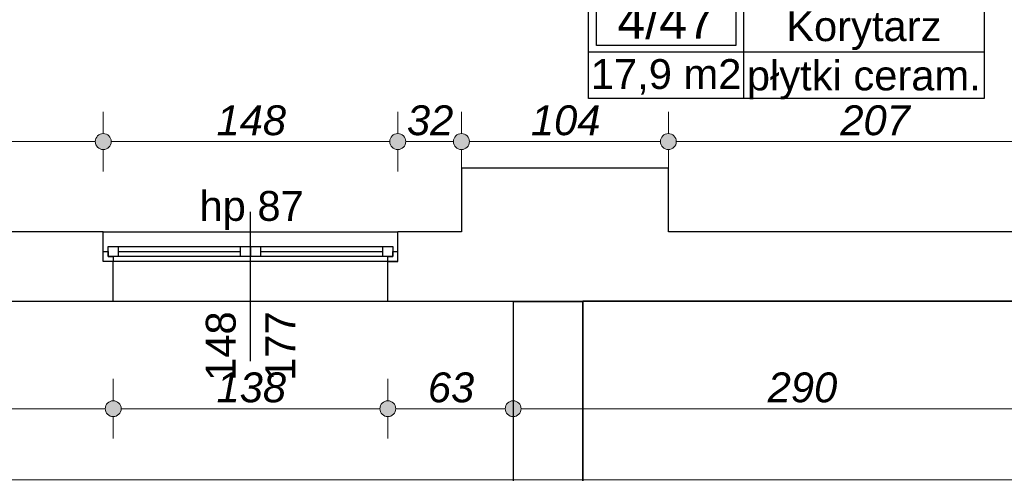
# Model space of a CAD drawing. Header units: millimetres. Extents: x -170998 to -45998, y 10557 to 52557.
# Tile 67 of 92: x -99358 to -94410, y 15185 to 17465. Entities that reach past the tile are written whole.
import ezdxf
from ezdxf.enums import TextEntityAlignment as Align

# ---------------------------------------------------------------- set-up
doc = ezdxf.new("R2010")
doc.units = ezdxf.units.MM
doc.header["$MEASUREMENT"] = 0
doc.linetypes.add('Wipeout_Contour', pattern=[1000, 0, -1000])
for name, color, linetype in [('Obiekt', 7, 'Continuous'), ('Okno', 7, 'Continuous'), ('Strefa', 7, 'Continuous'), ('Strop', 7, 'Continuous'), ('Słup', 7, 'Continuous'), ('Wymiary', 7, 'Continuous'), ('Ściana', 7, 'Continuous')]:
    doc.layers.add(name, color=color, linetype=linetype)
doc.styles.add('Arial', font='txt')
doc.dimstyles.new('GENERATED_STYLE__1', dxfattribs={"dimtxt": 150, "dimasz": 152, "dimexe": 0.18, "dimexo": 0, "dimgap": 0.09, "dimtad": 1, "dimtih": 1, "dimtoh": 1, "dimlfac": 0.1, "dimzin": 0, "dimdsep": 46, "dimtxsty": 'Arial', "dimblk": 'ARROWHEAD_11', "dimblk1": 'ARROWHEAD_11', "dimblk2": 'ARROWHEAD_11', "dimcen": 0.09, "dimclrd": 114, "dimclre": 114, "dimclrt": 114, "dimazin": 0, "dimtfac": 1, "dimtdec": 4, "dimtmove": 0, "dimatfit": 3, "dimfxl": 1, "dimtolj": 1, "dimtzin": 0, "dimarcsym": 0})
doc.dimstyles.new('GENERATED_STYLE__2', dxfattribs={"dimtxt": 150, "dimasz": 152, "dimexe": 0.18, "dimexo": 0, "dimgap": 0.09, "dimtad": 1, "dimlfac": 0.1, "dimzin": 0, "dimdsep": 46, "dimtxsty": 'Arial', "dimblk": 'ARROWHEAD_11', "dimblk1": 'ARROWHEAD_11', "dimblk2": 'ARROWHEAD_11', "dimcen": 0.09, "dimclrd": 114, "dimclre": 114, "dimclrt": 114, "dimazin": 0, "dimtfac": 1, "dimtdec": 4, "dimtmove": 0, "dimatfit": 3, "dimfxl": 1, "dimtolj": 1, "dimtzin": 0, "dimarcsym": 0})

# ---------------------------------------------------------------- blocks, each defined once
blk = doc.blocks.new('Korytarz_4_47_47', base_point=(-95719.8, 17303.7))
at = {"layer": 'Strefa'}
for p, q in [((-96498.9, 17586.5), (-94511.7, 17586.5)), ((-96498.9, 17068), (-96498.9, 17586.5)), ((-95719.8, 17586.5), (-95719.8, 17068)), ((-94511.7, 17586.5), (-94511.7, 17068)), ((-96459.9, 17560.6), (-95758.8, 17560.6)), ((-96459.9, 17334.3), (-96459.9, 17560.6)), ((-95758.8, 17560.6), (-95758.8, 17334.3)), ((-95758.8, 17334.3), (-96459.9, 17334.3)), ((-96498.9, 17303.7), (-94511.7, 17303.7)), ((-94511.7, 17068), (-96498.9, 17068))]:
    blk.add_line(p, q, dxfattribs=at)
at = {"layer": 'Strefa', "style": 'Arial'}
for tag, height, p in [('ROOM_NUMBER', 180, (-96109.3, 17458.6)), ('ROOM_NAME', 150, (-95115.7, 17432.1)), ('floor_f', 150, (-95115.7, 17184.6)), ('ROOM_CALC_AREA', 150, (-96109.3, 17191.6))]:
    blk.add_attdef(tag, text='', height=height, dxfattribs=at).set_placement(p, align=Align.MIDDLE_CENTER)
blk = doc.blocks.new('*D106')
at = {"layer": 'Wymiary', "linetype": 'Continuous', "lineweight": 13}
for points in [[(-101218, 16852.2), (-101221.1, 16867.5), (-101229.7, 16880.5), (-101242.7, 16889.1), (-101258, 16892.2), (-101273.3, 16889.1), (-101286.3, 16880.5), (-101295, 16867.5), (-101298, 16852.2), (-101295, 16836.9), (-101286.3, 16823.9), (-101273.3, 16815.2), (-101258, 16812.2), (-101242.7, 16815.2), (-101229.7, 16823.9), (-101221.1, 16836.9)], [(-98898, 16852.2), (-98901.1, 16867.5), (-98909.7, 16880.5), (-98922.7, 16889.1), (-98938, 16892.2), (-98953.3, 16889.1), (-98966.3, 16880.5), (-98975, 16867.5), (-98978, 16852.2), (-98975, 16836.9), (-98966.3, 16823.9), (-98953.3, 16815.2), (-98938, 16812.2), (-98922.7, 16815.2), (-98909.7, 16823.9), (-98901.1, 16836.9)]]:
    blk.add_hatch(color=114, dxfattribs=at).paths.add_polyline_path(points)
at = {"layer": 'Wymiary', "color": 114, "lineweight": 13}
for p, q in [((-101258, 16892.2), (-101258, 17002.2)), ((-98938, 16892.2), (-98938, 17002.2)), ((-101218, 16852.2), (-98978, 16852.2)), ((-101258, 16702.2), (-101258, 16812.2)), ((-98938, 16702.2), (-98938, 16812.2))]:
    blk.add_line(p, q, dxfattribs=at)
for centre in [(-101258, 16852.2), (-98938, 16852.2)]:
    blk.add_circle(centre, 40, dxfattribs=at)
at = {"layer": 'Wymiary', "color": 114, "lineweight": 13, "char_height": 150, "attachment_point": 7, "style": 'Arial'}
for s, insert in [('\\A1;{\\fArial|b0|i1|c238|p38;12}', (-101218, 16882.2)), ('\\A1;{\\fArial|b0|i1|c238|p38;232}', (-100154.9, 16882.2))]:
    blk.add_mtext(s, dxfattribs=dict(at, insert=insert))
blk = doc.blocks.new('ARROWHEAD_11')
at = {"color": 0, "linetype": 'Continuous', "lineweight": 0}
blk.add_line((0, 0), (-1, 0), dxfattribs=at)
at = {"color": 0, "linetype": 'Continuous', "lineweight": 0, "const_width": 0.25, "flags": 128}
blk.add_lwpolyline([(-0.125, 0, 1), (0.125, 0, 1)], format="xyb", close=True, dxfattribs=at)
blk = doc.blocks.new('*D107')
at = {"layer": 'Wymiary', "linetype": 'Continuous', "lineweight": 13}
for points in [[(-98898, 16852.2), (-98901.1, 16867.5), (-98909.7, 16880.5), (-98922.7, 16889.1), (-98938, 16892.2), (-98953.3, 16889.1), (-98966.3, 16880.5), (-98975, 16867.5), (-98978, 16852.2), (-98975, 16836.9), (-98966.3, 16823.9), (-98953.3, 16815.2), (-98938, 16812.2), (-98922.7, 16815.2), (-98909.7, 16823.9), (-98901.1, 16836.9)], [(-97418, 16852.2), (-97421.1, 16867.5), (-97429.7, 16880.5), (-97442.7, 16889.1), (-97458, 16892.2), (-97473.3, 16889.1), (-97486.3, 16880.5), (-97495, 16867.5), (-97498, 16852.2), (-97495, 16836.9), (-97486.3, 16823.9), (-97473.3, 16815.2), (-97458, 16812.2), (-97442.7, 16815.2), (-97429.7, 16823.9), (-97421.1, 16836.9)]]:
    blk.add_hatch(color=114, dxfattribs=at).paths.add_polyline_path(points)
at = {"layer": 'Wymiary', "color": 114, "lineweight": 13}
for p, q in [((-98938, 16892.2), (-98938, 17002.2)), ((-97458, 16892.2), (-97458, 17002.2)), ((-98898, 16852.2), (-97498, 16852.2)), ((-98938, 16702.2), (-98938, 16812.2)), ((-97458, 16702.2), (-97458, 16812.2))]:
    blk.add_line(p, q, dxfattribs=at)
for centre in [(-98938, 16852.2), (-97458, 16852.2)]:
    blk.add_circle(centre, 40, dxfattribs=at)
at = {"layer": 'Wymiary', "color": 114, "lineweight": 13, "insert": (-98368.8, 16882.2), "char_height": 150, "attachment_point": 7, "style": 'Arial'}
blk.add_mtext('\\A1;{\\fArial|b0|i1|c238|p38;148}', dxfattribs=at)
blk = doc.blocks.new('*D108')
at = {"layer": 'Wymiary', "linetype": 'Continuous', "lineweight": 13}
for points in [[(-97418, 16852.2), (-97421.1, 16867.5), (-97429.7, 16880.5), (-97442.7, 16889.1), (-97458, 16892.2), (-97473.3, 16889.1), (-97486.3, 16880.5), (-97495, 16867.5), (-97498, 16852.2), (-97495, 16836.9), (-97486.3, 16823.9), (-97473.3, 16815.2), (-97458, 16812.2), (-97442.7, 16815.2), (-97429.7, 16823.9), (-97421.1, 16836.9)], [(-97098, 16852.2), (-97101.1, 16867.5), (-97109.7, 16880.5), (-97122.7, 16889.1), (-97138, 16892.2), (-97153.3, 16889.1), (-97166.3, 16880.5), (-97175, 16867.5), (-97178, 16852.2), (-97175, 16836.9), (-97166.3, 16823.9), (-97153.3, 16815.2), (-97138, 16812.2), (-97122.7, 16815.2), (-97109.7, 16823.9), (-97101.1, 16836.9)]]:
    blk.add_hatch(color=114, dxfattribs=at).paths.add_polyline_path(points)
at = {"layer": 'Wymiary', "color": 114, "lineweight": 13}
for p, q in [((-97458, 16892.2), (-97458, 17002.2)), ((-97138, 16892.2), (-97138, 17002.2)), ((-97418, 16852.2), (-97178, 16852.2)), ((-97458, 16702.2), (-97458, 16812.2)), ((-97138, 16702.2), (-97138, 16812.2))]:
    blk.add_line(p, q, dxfattribs=at)
for centre in [(-97458, 16852.2), (-97138, 16852.2)]:
    blk.add_circle(centre, 40, dxfattribs=at)
at = {"layer": 'Wymiary', "color": 114, "lineweight": 13, "insert": (-97411.8, 16882.2), "char_height": 150, "attachment_point": 7, "style": 'Arial'}
blk.add_mtext('\\A1;{\\fArial|b0|i1|c238|p38;32}', dxfattribs=at)
blk = doc.blocks.new('*D109')
at = {"layer": 'Wymiary', "linetype": 'Continuous', "lineweight": 13}
for points in [[(-97098, 16852.2), (-97101.1, 16867.5), (-97109.7, 16880.5), (-97122.7, 16889.1), (-97138, 16892.2), (-97153.3, 16889.1), (-97166.3, 16880.5), (-97175, 16867.5), (-97178, 16852.2), (-97175, 16836.9), (-97166.3, 16823.9), (-97153.3, 16815.2), (-97138, 16812.2), (-97122.7, 16815.2), (-97109.7, 16823.9), (-97101.1, 16836.9)], [(-96058, 16852.2), (-96061.1, 16867.5), (-96069.7, 16880.5), (-96082.7, 16889.1), (-96098, 16892.2), (-96113.3, 16889.1), (-96126.3, 16880.5), (-96135, 16867.5), (-96138, 16852.2), (-96135, 16836.9), (-96126.3, 16823.9), (-96113.3, 16815.2), (-96098, 16812.2), (-96082.7, 16815.2), (-96069.7, 16823.9), (-96061.1, 16836.9)]]:
    blk.add_hatch(color=114, dxfattribs=at).paths.add_polyline_path(points)
at = {"layer": 'Wymiary', "color": 114, "lineweight": 13}
for p, q in [((-97138, 16892.2), (-97138, 17002.2)), ((-96098, 16892.2), (-96098, 17002.2)), ((-97098, 16852.2), (-96138, 16852.2)), ((-97138, 16702.2), (-97138, 16812.2)), ((-96098, 16702.2), (-96098, 16812.2))]:
    blk.add_line(p, q, dxfattribs=at)
for centre in [(-97138, 16852.2), (-96098, 16852.2)]:
    blk.add_circle(centre, 40, dxfattribs=at)
at = {"layer": 'Wymiary', "color": 114, "lineweight": 13, "insert": (-96788.8, 16882.2), "char_height": 150, "attachment_point": 7, "style": 'Arial'}
blk.add_mtext('\\A1;{\\fArial|b0|i1|c238|p38;104}', dxfattribs=at)
blk = doc.blocks.new('*D110')
at = {"layer": 'Wymiary', "linetype": 'Continuous', "lineweight": 13}
for points in [[(-96058, 16852.2), (-96061.1, 16867.5), (-96069.7, 16880.5), (-96082.7, 16889.1), (-96098, 16892.2), (-96113.3, 16889.1), (-96126.3, 16880.5), (-96135, 16867.5), (-96138, 16852.2), (-96135, 16836.9), (-96126.3, 16823.9), (-96113.3, 16815.2), (-96098, 16812.2), (-96082.7, 16815.2), (-96069.7, 16823.9), (-96061.1, 16836.9)], [(-93988, 16852.2), (-93991.1, 16867.5), (-93999.7, 16880.5), (-94012.7, 16889.1), (-94028, 16892.2), (-94043.3, 16889.1), (-94056.3, 16880.5), (-94065, 16867.5), (-94068, 16852.2), (-94065, 16836.9), (-94056.3, 16823.9), (-94043.3, 16815.2), (-94028, 16812.2), (-94012.7, 16815.2), (-93999.7, 16823.9), (-93991.1, 16836.9)]]:
    blk.add_hatch(color=114, dxfattribs=at).paths.add_polyline_path(points)
at = {"layer": 'Wymiary', "color": 114, "lineweight": 13}
for p, q in [((-96098, 16892.2), (-96098, 17002.2)), ((-94028, 16892.2), (-94028, 17002.2)), ((-96058, 16852.2), (-94068, 16852.2)), ((-96098, 16702.2), (-96098, 16812.2)), ((-94028, 16702.2), (-94028, 16812.2))]:
    blk.add_line(p, q, dxfattribs=at)
for centre in [(-96098, 16852.2), (-94028, 16852.2)]:
    blk.add_circle(centre, 40, dxfattribs=at)
at = {"layer": 'Wymiary', "color": 114, "lineweight": 13, "insert": (-95233.8, 16882.2), "char_height": 150, "attachment_point": 7, "style": 'Arial'}
blk.add_mtext('\\A1;{\\fArial|b0|i1|c238|p38;207}', dxfattribs=at)
blk = doc.blocks.new('*D444')
at = {"layer": 'Wymiary', "linetype": 'Continuous', "lineweight": 13}
for points in [[(-100880.4, 17979.3), (-100883.4, 17994.6), (-100892.1, 18007.6), (-100905.1, 18016.3), (-100920.4, 18019.3), (-100935.7, 18016.3), (-100948.7, 18007.6), (-100957.3, 17994.6), (-100960.4, 17979.3), (-100957.3, 17964), (-100948.7, 17951), (-100935.7, 17942.4), (-100920.4, 17939.3), (-100905.1, 17942.4), (-100892.1, 17951), (-100883.4, 17964)], [(-100880.4, 16399.3), (-100883.4, 16414.6), (-100892.1, 16427.6), (-100905.1, 16436.3), (-100920.4, 16439.3), (-100935.7, 16436.3), (-100948.7, 16427.6), (-100957.3, 16414.6), (-100960.4, 16399.3), (-100957.3, 16384), (-100948.7, 16371), (-100935.7, 16362.4), (-100920.4, 16359.3), (-100905.1, 16362.4), (-100892.1, 16371), (-100883.4, 16384)]]:
    blk.add_hatch(color=114, dxfattribs=at).paths.add_polyline_path(points)
at = {"layer": 'Wymiary', "color": 114, "lineweight": 13}
for p, q in [((-100960.4, 17979.3), (-101070.4, 17979.3)), ((-100770.4, 17979.3), (-100880.4, 17979.3)), ((-100920.4, 16439.3), (-100920.4, 17939.3)), ((-100960.4, 16399.3), (-101070.4, 16399.3)), ((-100770.4, 16399.3), (-100880.4, 16399.3)), ((-100920.4, 16319.3), (-100920.4, 16359.3))]:
    blk.add_line(p, q, dxfattribs=at)
for centre in [(-100920.4, 17979.3), (-100920.4, 16399.3)]:
    blk.add_circle(centre, 40, dxfattribs=at)
at = {"layer": 'Wymiary', "color": 114, "lineweight": 13, "insert": (-100950.4, 17018.6), "char_height": 150, "attachment_point": 7, "rotation": 90, "style": 'Arial'}
blk.add_mtext('\\A1;{\\fArial|b0|i1|c238|p38;158}', dxfattribs=at)
blk = doc.blocks.new('*D707')
at = {"layer": 'Wymiary', "linetype": 'Continuous', "lineweight": 13}
for points in [[(-101938, 15509.7), (-101941.1, 15525), (-101949.7, 15538), (-101962.7, 15546.7), (-101978, 15549.7), (-101993.3, 15546.7), (-102006.3, 15538), (-102015, 15525), (-102018, 15509.7), (-102015, 15494.4), (-102006.3, 15481.4), (-101993.3, 15472.7), (-101978, 15469.7), (-101962.7, 15472.7), (-101949.7, 15481.4), (-101941.1, 15494.4)], [(-98848, 15509.7), (-98851.1, 15525), (-98859.7, 15538), (-98872.7, 15546.7), (-98888, 15549.7), (-98903.3, 15546.7), (-98916.3, 15538), (-98925, 15525), (-98928, 15509.7), (-98925, 15494.4), (-98916.3, 15481.4), (-98903.3, 15472.7), (-98888, 15469.7), (-98872.7, 15472.7), (-98859.7, 15481.4), (-98851.1, 15494.4)]]:
    blk.add_hatch(color=114, dxfattribs=at).paths.add_polyline_path(points)
at = {"layer": 'Wymiary', "color": 114, "lineweight": 13}
for p, q in [((-101978, 15549.7), (-101978, 15659.7)), ((-98888, 15549.7), (-98888, 15659.7)), ((-101938, 15509.7), (-98928, 15509.7)), ((-101978, 15359.7), (-101978, 15469.7)), ((-98888, 15359.7), (-98888, 15469.7))]:
    blk.add_line(p, q, dxfattribs=at)
for centre in [(-101978, 15509.7), (-98888, 15509.7)]:
    blk.add_circle(centre, 40, dxfattribs=at)
at = {"layer": 'Wymiary', "color": 114, "lineweight": 13, "insert": (-100603.8, 15539.7), "char_height": 150, "attachment_point": 7, "style": 'Arial'}
blk.add_mtext('\\A1;{\\fArial|b0|i1|c238|p38;309}', dxfattribs=at)
blk = doc.blocks.new('*D708')
at = {"layer": 'Wymiary', "linetype": 'Continuous', "lineweight": 13}
for points in [[(-98848, 15509.7), (-98851.1, 15525), (-98859.7, 15538), (-98872.7, 15546.7), (-98888, 15549.7), (-98903.3, 15546.7), (-98916.3, 15538), (-98925, 15525), (-98928, 15509.7), (-98925, 15494.4), (-98916.3, 15481.4), (-98903.3, 15472.7), (-98888, 15469.7), (-98872.7, 15472.7), (-98859.7, 15481.4), (-98851.1, 15494.4)], [(-97468, 15509.7), (-97471.1, 15525), (-97479.7, 15538), (-97492.7, 15546.7), (-97508, 15549.7), (-97523.3, 15546.7), (-97536.3, 15538), (-97545, 15525), (-97548, 15509.7), (-97545, 15494.4), (-97536.3, 15481.4), (-97523.3, 15472.7), (-97508, 15469.7), (-97492.7, 15472.7), (-97479.7, 15481.4), (-97471.1, 15494.4)]]:
    blk.add_hatch(color=114, dxfattribs=at).paths.add_polyline_path(points)
at = {"layer": 'Wymiary', "color": 114, "lineweight": 13}
for p, q in [((-98888, 15549.7), (-98888, 15659.7)), ((-97508, 15549.7), (-97508, 15659.7)), ((-98848, 15509.7), (-97548, 15509.7)), ((-98888, 15359.7), (-98888, 15469.7)), ((-97508, 15359.7), (-97508, 15469.7))]:
    blk.add_line(p, q, dxfattribs=at)
for centre in [(-98888, 15509.7), (-97508, 15509.7)]:
    blk.add_circle(centre, 40, dxfattribs=at)
at = {"layer": 'Wymiary', "color": 114, "lineweight": 13, "insert": (-98368.8, 15539.7), "char_height": 150, "attachment_point": 7, "style": 'Arial'}
blk.add_mtext('\\A1;{\\fArial|b0|i1|c238|p38;138}', dxfattribs=at)
blk = doc.blocks.new('*D709')
at = {"layer": 'Wymiary', "linetype": 'Continuous', "lineweight": 13}
for points in [[(-97468, 15509.7), (-97471.1, 15525), (-97479.7, 15538), (-97492.7, 15546.7), (-97508, 15549.7), (-97523.3, 15546.7), (-97536.3, 15538), (-97545, 15525), (-97548, 15509.7), (-97545, 15494.4), (-97536.3, 15481.4), (-97523.3, 15472.7), (-97508, 15469.7), (-97492.7, 15472.7), (-97479.7, 15481.4), (-97471.1, 15494.4)], [(-96838, 15509.7), (-96841.1, 15525), (-96849.7, 15538), (-96862.7, 15546.7), (-96878, 15549.7), (-96893.3, 15546.7), (-96906.3, 15538), (-96915, 15525), (-96918, 15509.7), (-96915, 15494.4), (-96906.3, 15481.4), (-96893.3, 15472.7), (-96878, 15469.7), (-96862.7, 15472.7), (-96849.7, 15481.4), (-96841.1, 15494.4)]]:
    blk.add_hatch(color=114, dxfattribs=at).paths.add_polyline_path(points)
at = {"layer": 'Wymiary', "color": 114, "lineweight": 13}
for p, q in [((-97508, 15549.7), (-97508, 15659.7)), ((-96878, 15549.7), (-96878, 15659.7)), ((-97468, 15509.7), (-96918, 15509.7)), ((-97508, 15359.7), (-97508, 15469.7)), ((-96878, 15359.7), (-96878, 15469.7))]:
    blk.add_line(p, q, dxfattribs=at)
for centre in [(-97508, 15509.7), (-96878, 15509.7)]:
    blk.add_circle(centre, 40, dxfattribs=at)
at = {"layer": 'Wymiary', "color": 114, "lineweight": 13, "insert": (-97306.8, 15539.7), "char_height": 150, "attachment_point": 7, "style": 'Arial'}
blk.add_mtext('\\A1;{\\fArial|b0|i1|c238|p38;63}', dxfattribs=at)
blk = doc.blocks.new('*D710')
at = {"layer": 'Wymiary', "linetype": 'Continuous', "lineweight": 13}
for points in [[(-96838, 15509.7), (-96841.1, 15525), (-96849.7, 15538), (-96862.7, 15546.7), (-96878, 15549.7), (-96893.3, 15546.7), (-96906.3, 15538), (-96915, 15525), (-96918, 15509.7), (-96915, 15494.4), (-96906.3, 15481.4), (-96893.3, 15472.7), (-96878, 15469.7), (-96862.7, 15472.7), (-96849.7, 15481.4), (-96841.1, 15494.4)], [(-93938, 15509.7), (-93941.1, 15525), (-93949.7, 15538), (-93962.7, 15546.7), (-93978, 15549.7), (-93993.3, 15546.7), (-94006.3, 15538), (-94015, 15525), (-94018, 15509.7), (-94015, 15494.4), (-94006.3, 15481.4), (-93993.3, 15472.7), (-93978, 15469.7), (-93962.7, 15472.7), (-93949.7, 15481.4), (-93941.1, 15494.4)]]:
    blk.add_hatch(color=114, dxfattribs=at).paths.add_polyline_path(points)
at = {"layer": 'Wymiary', "color": 114, "lineweight": 13}
for p, q in [((-96878, 15549.7), (-96878, 15659.7)), ((-93978, 15549.7), (-93978, 15659.7)), ((-96838, 15509.7), (-94018, 15509.7)), ((-96878, 15359.7), (-96878, 15469.7)), ((-93978, 15359.7), (-93978, 15469.7))]:
    blk.add_line(p, q, dxfattribs=at)
for centre in [(-96878, 15509.7), (-93978, 15509.7)]:
    blk.add_circle(centre, 40, dxfattribs=at)
at = {"layer": 'Wymiary', "color": 114, "lineweight": 13, "insert": (-95598.8, 15539.7), "char_height": 150, "attachment_point": 7, "style": 'Arial'}
blk.add_mtext('\\A1;{\\fArial|b0|i1|c238|p38;290}', dxfattribs=at)
blk = doc.blocks.new('*D717')
at = {"layer": 'Wymiary', "linetype": 'Continuous', "lineweight": 13}
for points in [[(-140218, 15152.7), (-140221.1, 15168.1), (-140229.7, 15181), (-140242.7, 15189.7), (-140258, 15192.7), (-140273.3, 15189.7), (-140286.3, 15181), (-140295, 15168.1), (-140298, 15152.7), (-140295, 15137.4), (-140286.3, 15124.5), (-140273.3, 15115.8), (-140258, 15112.7), (-140242.7, 15115.8), (-140229.7, 15124.5), (-140221.1, 15137.4)], [(-67518, 15152.7), (-67521, 15168.1), (-67529.7, 15181), (-67542.7, 15189.7), (-67558, 15192.7), (-67573.3, 15189.7), (-67586.3, 15181), (-67594.9, 15168.1), (-67598, 15152.7), (-67594.9, 15137.4), (-67586.3, 15124.5), (-67573.3, 15115.8), (-67558, 15112.7), (-67542.7, 15115.8), (-67529.7, 15124.5), (-67521, 15137.4)]]:
    blk.add_hatch(color=114, dxfattribs=at).paths.add_polyline_path(points)
at = {"layer": 'Wymiary', "color": 114, "lineweight": 13}
for p, q in [((-140258, 15192.7), (-140258, 15302.7)), ((-67558, 15192.7), (-67558, 15302.7)), ((-140338, 15152.7), (-140298, 15152.7)), ((-140218, 15152.7), (-67598, 15152.7)), ((-67518, 15152.7), (-67478, 15152.7)), ((-140258, 15002.7), (-140258, 15112.7)), ((-67558, 15002.7), (-67558, 15112.7))]:
    blk.add_line(p, q, dxfattribs=at)
for centre in [(-140258, 15152.7), (-67558, 15152.7)]:
    blk.add_circle(centre, 40, dxfattribs=at)
at = {"layer": 'Wymiary', "color": 114, "lineweight": 13, "insert": (-104307.1, 15182.7), "char_height": 150, "attachment_point": 7, "style": 'Arial'}
blk.add_mtext('\\A1;{\\fArial|b0|i1|c238|p38;7\xa0270,01}', dxfattribs=at)

msp = doc.modelspace()

# ---------------------------------------------------------------- linework, layer by layer
at = {"layer": 'Obiekt'}
msp.add_line((-98198.019, 15749.32), (-98198.019, 16499.32), dxfattribs=at)
at = {"layer": 'Okno'}
for p, q in [((-98938.019, 16399.32), (-97458.019, 16399.32)), ((-98938.019, 16299.32), (-98913.019, 16299.32)), ((-98938.019, 16249.32), (-98938.019, 16299.32)), ((-98913.019, 16324.32), (-98863.019, 16324.32)), ((-98913.019, 16274.32), (-98913.019, 16324.32)), ((-98913.019, 16299.32), (-98913.019, 16274.32)), ((-98863.019, 16324.32), (-98248.019, 16324.32)), ((-98863.019, 16324.32), (-98863.019, 16274.32)), ((-98863.019, 16324.32), (-98248.019, 16324.32)), ((-98863.019, 16299.32), (-98248.019, 16299.32)), ((-98248.019, 16274.32), (-98248.019, 16324.32)), ((-98248.019, 16324.32), (-98198.019, 16324.32)), ((-98198.019, 16324.32), (-98198.019, 16274.32)), ((-98198.019, 16324.32), (-98148.019, 16324.32)), ((-98198.019, 16274.32), (-98198.019, 16324.32)), ((-98148.019, 16324.32), (-97533.019, 16324.32)), ((-98148.019, 16324.32), (-98148.019, 16274.32)), ((-98148.019, 16324.32), (-97533.019, 16324.32)), ((-98148.019, 16299.32), (-97533.019, 16299.32)), ((-97533.019, 16274.32), (-97533.019, 16324.32)), ((-97533.019, 16324.32), (-97483.019, 16324.32)), ((-97483.019, 16324.32), (-97483.019, 16274.32)), ((-97483.019, 16274.32), (-97483.019, 16299.32)), ((-97483.019, 16299.32), (-97458.019, 16299.32)), ((-97458.019, 16249.32), (-97458.019, 16299.32)), ((-98888.019, 16249.32), (-98938.019, 16249.32)), ((-98888.019, 16249.32), (-98938.019, 16249.32)), ((-98913.019, 16274.32), (-98888.019, 16274.32)), ((-98863.019, 16274.32), (-98913.019, 16274.32)), ((-98888.019, 16274.32), (-98888.019, 16249.32)), ((-98198.019, 16249.32), (-98888.019, 16249.32)), ((-98248.019, 16274.32), (-98863.019, 16274.32)), ((-98198.019, 16274.32), (-98248.019, 16274.32)), ((-98148.019, 16274.32), (-98198.019, 16274.32)), ((-97508.019, 16249.32), (-98198.019, 16249.32)), ((-97533.019, 16274.32), (-98148.019, 16274.32)), ((-97483.019, 16274.32), (-97533.019, 16274.32)), ((-97508.019, 16249.32), (-97508.019, 16274.32)), ((-97508.019, 16274.32), (-97483.019, 16274.32)), ((-97458.019, 16249.32), (-97508.019, 16249.32)), ((-97508.019, 16249.32), (-97458.019, 16249.32)), ((-98888.019, 16049.32), (-97508.019, 16049.32))]:
    msp.add_line(p, q, dxfattribs=at)
at = {"layer": 'Strop', "flags": 128}
msp.add_lwpolyline([(-114963.364, 42885.522, -0.034913), (-97147.904, 38702.246, -0.03139835), (-83179.127, 33388.934, -0.00358934), (-81600.813, 32648.61, -0.01554929), (-75154.286, 29191.532, -0.0168287), (-67557.968, 24484.617), (-67557.968, 20745.281), (-74808.018, 20745.281), (-74808.018, 16049.32), (-96528.019, 16049.32), (-96528.019, 14639.32), (-140258.019, 14639.32)], format="xyb", dxfattribs=at)
at = {"layer": 'Słup'}
for p, q in [((-97138.019, 16719.32), (-97138.019, 16399.32)), ((-96098.019, 16719.32), (-97138.019, 16719.32)), ((-96098.019, 16399.32), (-96098.019, 16719.32))]:
    msp.add_line(p, q, dxfattribs=at)
at = {"layer": 'Ściana'}
for p, q in [((-98938.019, 16299.32), (-98938.019, 16399.32)), ((-97458.019, 16299.32), (-97458.019, 16399.32)), ((-98938.019, 16249.32), (-98938.019, 16299.32)), ((-97458.019, 16249.32), (-97458.019, 16299.32)), ((-98888.019, 16249.32), (-98938.019, 16249.32)), ((-98888.019, 16049.32), (-98888.019, 16249.32)), ((-97508.019, 16049.32), (-97508.019, 16249.32)), ((-97508.019, 16249.32), (-97458.019, 16249.32))]:
    msp.add_line(p, q, dxfattribs=at)
at = {"layer": 'Ściana', "flags": 128}
for points in [[(-98938.019, 16399.32), (-101258.019, 16399.32)], [(-97138.019, 16399.32), (-97458.019, 16399.32)], [(-94028.019, 16399.32), (-96098.019, 16399.32)], [(-101978.019, 16049.32), (-98888.019, 16049.32)], [(-97508.019, 16049.32), (-93978.019, 16049.32)]]:
    msp.add_lwpolyline(points, dxfattribs=at)

# ---------------------------------------------------------------- block references
at = {"layer": 'Strefa'}
ref = msp.add_blockref('Korytarz_4_47_47', (-95719.819, 17303.684), dxfattribs=at)
ref.add_attrib('ROOM_NAME', 'Korytarz', dxfattribs={"color": 7, "height": 150, "style": 'Arial'}).set_placement((-95115.735, 17432.084), align=Align.MIDDLE_CENTER)
ref.add_attrib('ROOM_NUMBER', '4/47', dxfattribs={"color": 7, "height": 180, "style": 'Arial'}).set_placement((-96109.339, 17458.631), align=Align.MIDDLE_CENTER)
ref.add_attrib('ROOM_CALC_AREA', '17,9 m2', dxfattribs={"color": 7, "height": 150, "style": 'Arial'}).set_placement((-96109.339, 17191.63), align=Align.MIDDLE_CENTER)
ref.add_attrib('floor_f', 'płytki ceram.', dxfattribs={"color": 7, "height": 150, "style": 'Arial'}).set_placement((-95115.735, 17184.584), align=Align.MIDDLE_CENTER)

# ---------------------------------------------------------------- texts
at = {"layer": 'Obiekt', "insert": (-98454.476, 16408.486), "char_height": 150, "attachment_point": 7, "style": 'Arial'}
msp.add_mtext('\\A1;{\\fArial|b0|i0|c238|p38;hp 87}', dxfattribs=at)
at = {"layer": 'Obiekt', "char_height": 150, "attachment_point": 7, "rotation": 90, "style": 'Arial'}
for s, insert in [('\\A1;{\\fArial|b0|i0|c238|p38;148}', (-98270.55, 15649.32)), ('\\A1;{\\fArial|b0|i0|c238|p38;177}', (-97973.019, 15649.32))]:
    msp.add_mtext(s, dxfattribs=dict(at, insert=insert))

# ---------------------------------------------------------------- dimensions: what is measured, and where the dimension line sits
at = {"layer": 'Wymiary', "color": 114, "lineweight": 13}
for base, p1, p2, picture, middle in [((-98938.019, 16852.188), (-101258.019, 25759.32), (-98938.019, 16399.32), '*D106', (-99984.19, 16957.188)), ((-97458.019, 16852.188), (-98938.019, 16399.32), (-97458.019, 16399.32), '*D107', (-98198.019, 16957.188)), ((-97138.019, 16852.188), (-97458.019, 16399.32), (-97138.019, 16719.32), '*D108', (-97298.019, 16957.188)), ((-96098.019, 16852.188), (-97138.019, 16719.32), (-96098.019, 16719.32), '*D109', (-96618.019, 16957.188)), ((-94028.019, 16852.188), (-96098.019, 16719.32), (-94028.019, 16399.32), '*D110', (-95063.019, 16957.188)), ((-98888.019, 15509.705), (-101978.019, 16049.32), (-98888.019, 16049.32), '*D707', (-100433.019, 15614.705)), ((-97508.019, 15509.705), (-98888.019, 16049.32), (-97508.019, 16049.32), '*D708', (-98198.019, 15614.705))]:
    dim = msp.add_linear_dim(base=base, p1=p1, p2=p2, dimstyle='GENERATED_STYLE__1', dxfattribs=at)
    dim.commit()
    dim.dimension.update_dxf_attribs({"geometry": picture, "text_midpoint": middle, "dimtype": 160})
dim = msp.add_linear_dim(base=(-100920.382, 17979.32), p1=(-101258.019, 16399.32), p2=(-97418.019, 17979.32), angle=90, dimstyle='GENERATED_STYLE__2', dxfattribs=at)
dim.commit()
dim.dimension.update_dxf_attribs({"geometry": '*D444', "text_midpoint": (-101025.382, 17189.32), "dimtype": 160, "text_rotation": 90})

# ---------------------------------------------------------------- next in the draw order: wipeouts: each hides what was drawn before it
at = {"color": 254, "linetype": 'Wipeout_Contour', "lineweight": 0, "ltscale": 391702.444646}
msp.add_wipeout([(-96878.019, 16046.117), (-96878.019, 14919.32), (-96528.019, 14639.32), (-96528.019, 16046.117)], dxfattribs=at).dxf.layer = 'Ściana'

# ---------------------------------------------------------------- next in the draw order: linework, layer by layer
at = {"layer": 'Ściana', "flags": 128}
for points in [[(-96878.019, 16046.117), (-96878.019, 14919.32)], [(-96528.019, 16046.117), (-96878.019, 16046.117)], [(-96528.019, 14639.32), (-96528.019, 16046.117)]]:
    msp.add_lwpolyline(points, dxfattribs=at)

# ---------------------------------------------------------------- next in the draw order: dimensions: what is measured, and where the dimension line sits
at = {"layer": 'Wymiary', "color": 114, "lineweight": 13}
for base, p1, p2, picture, middle in [((-67557.968, 15152.749), (-140258.019, 14639.32), (-67557.968, 20909.241), '*D717', (-103907.994, 15257.749)), ((-96878.019, 15509.705), (-97508.019, 16049.32), (-96878.019, 14919.32), '*D709', (-97193.019, 15614.705)), ((-93978.019, 15509.705), (-96878.019, 14919.32), (-93978.019, 16049.32), '*D710', (-95428.019, 15614.705))]:
    dim = msp.add_linear_dim(base=base, p1=p1, p2=p2, dimstyle='GENERATED_STYLE__1', dxfattribs=at)
    dim.commit()
    dim.dimension.update_dxf_attribs({"geometry": picture, "text_midpoint": middle, "dimtype": 160})

doc.saveas('drawing.dxf')
